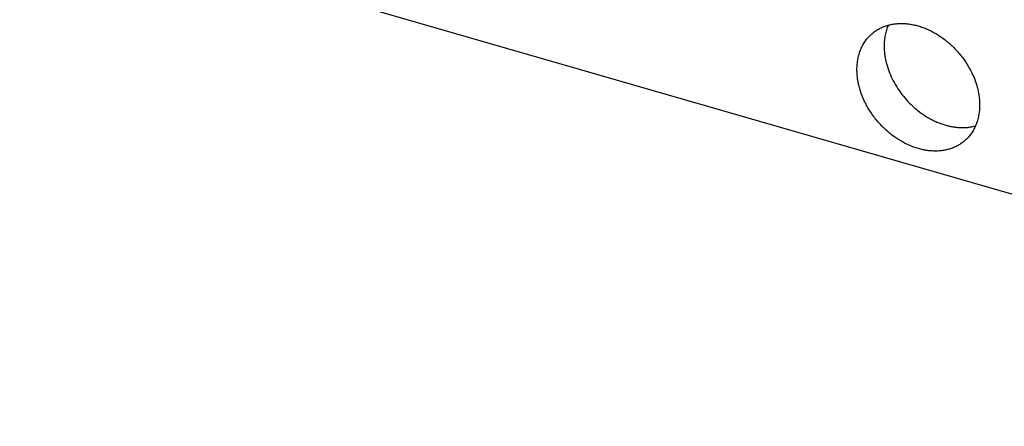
# Model space of a CAD drawing. Header units: millimetres. Extents: x 0 to 210, y 0 to 297.
# Tile 32 of 41: x 103 to 118, y 226 to 232. Entities that reach past the tile are written whole.
import ezdxf

# ---------------------------------------------------------------- set-up
doc = ezdxf.new("R2010")
doc.units = ezdxf.units.MM
doc.header["$LTSCALE"] = 19.36
doc.layers.get('0').update_dxf_attribs({"linetype": 'CONTINUOUS'})

msp = doc.modelspace()

# ---------------------------------------------------------------- linework, layer by layer
at = {"color": 7, "linetype": 'CONTINUOUS'}
msp.add_line((130.6189, 226.1221), (103.3391, 233.9971), dxfattribs=at)
for points, knots in [([(116.2753, 232.0847), (116.2907, 232.0981), (116.323, 232.1233), (116.3751, 232.1561), (116.4308, 232.1839), (116.4896, 232.2064), (116.5512, 232.2234), (116.6152, 232.235), (116.6813, 232.2411), (116.7491, 232.2415), (116.8183, 232.2364), (116.8883, 232.2257), (116.9588, 232.2096), (117.0294, 232.188), (117.0998, 232.1612), (117.1694, 232.1294), (117.2379, 232.0925), (117.3049, 232.051), (117.3701, 232.005), (117.433, 231.9548), (117.4933, 231.9007), (117.5507, 231.843), (117.6048, 231.782), (117.6719, 231.697), (117.7314, 231.6067), (117.7823, 231.5125), (117.8266, 231.4174), (117.8617, 231.3197), (117.8867, 231.221), (117.9001, 231.1478), (117.9082, 231.0753), (117.91, 231.0271), (117.91, 231.0033)], [0, 0, 0, 0, 0.0259134, 0.0519418, 0.0781963, 0.1047798, 0.1317842, 0.1592877, 0.1873533, 0.2160275, 0.2453407, 0.275307, 0.3059251, 0.3371792, 0.3690404, 0.4014676, 0.4344094, 0.4678051, 0.5015861, 0.5356776, 0.5699996, 0.6044686, 0.6389986, 0.6735029, 0.7420617, 0.7759784, 0.8095396, 0.8752852, 0.9073823, 0.9388877, 0.9697674, 1, 1, 1, 1]), ([(116.523, 232.2154), (116.5126, 232.1914), (116.4943, 232.1417), (116.4748, 232.0637), (116.4631, 231.982), (116.4606, 231.9263), (116.4606, 231.8981)], [0, 0, 0, 0, 0.2406363, 0.4871359, 0.7401322, 1, 1, 1, 1]), ([(116.0481, 231.5408), (116.0481, 231.5682), (116.0504, 231.6221), (116.0614, 231.7014), (116.0797, 231.7773), (116.1011, 231.8375), (116.1217, 231.8833), (116.1388, 231.9163), (116.1576, 231.9479), (116.178, 231.9783), (116.1999, 232.0072), (116.2235, 232.0347), (116.2485, 232.0606), (116.2662, 232.0769), (116.2753, 232.0847)], [0, 0, 0, 0, 0.1348076, 0.2661604, 0.3942347, 0.5193287, 0.5809074, 0.6419072, 0.7023976, 0.7624537, 0.8221559, 0.8815886, 0.94084, 1, 1, 1, 1]), ([(116.4606, 231.8981), (116.4606, 231.8569), (116.4647, 231.7946), (116.4777, 231.7119), (116.4961, 231.6273), (116.5288, 231.5216), (116.5822, 231.3976), (116.6492, 231.2774), (116.7287, 231.1633), (116.8192, 231.0569), (116.9194, 230.9602), (117.0276, 230.8746), (117.1234, 230.8136), (117.2023, 230.7717), (117.2813, 230.7352), (117.3619, 230.7058), (117.4434, 230.6842), (117.5037, 230.6721), (117.5636, 230.664), (117.6228, 230.6601), (117.681, 230.6602), (117.738, 230.6645), (117.7936, 230.6728), (117.8298, 230.6812), (117.8475, 230.686)], [0, 0, 0, 0, 0.0593451, 0.089833, 0.1208289, 0.1842, 0.2491796, 0.3153798, 0.3823535, 0.4496173, 0.5166747, 0.5830383, 0.6482534, 0.6803141, 0.711944, 0.7737421, 0.8038814, 0.8334816, 0.8625352, 0.8910438, 0.9190184, 0.9464802, 0.9734603, 1, 1, 1, 1]), ([(117.6828, 230.4595), (117.6674, 230.4461), (117.6351, 230.4209), (117.5829, 230.388), (117.5273, 230.3603), (117.4685, 230.3378), (117.4069, 230.3207), (117.3428, 230.3091), (117.2767, 230.3031), (117.2089, 230.3027), (117.1398, 230.3078), (117.0698, 230.3184), (116.9993, 230.3346), (116.9286, 230.3561), (116.8583, 230.3829), (116.7887, 230.4148), (116.7201, 230.4516), (116.6531, 230.4931), (116.588, 230.5391), (116.525, 230.5893), (116.4647, 230.6435), (116.4074, 230.7012), (116.3533, 230.7622), (116.2862, 230.8472), (116.2266, 230.9374), (116.1757, 231.0317), (116.1314, 231.1268), (116.0963, 231.2244), (116.0713, 231.3232), (116.058, 231.3964), (116.0499, 231.4689), (116.0481, 231.517), (116.0481, 231.5408)], [0, 0, 0, 0, 0.0259134, 0.0519418, 0.0781963, 0.1047798, 0.1317842, 0.1592877, 0.1873532, 0.2160275, 0.2453407, 0.275307, 0.3059251, 0.3371792, 0.3690403, 0.4014675, 0.4344093, 0.467805, 0.5015861, 0.5356776, 0.5699996, 0.6044685, 0.6389986, 0.6735028, 0.7420616, 0.7759784, 0.8095396, 0.8752851, 0.9073823, 0.9388877, 0.9697674, 1, 1, 1, 1]), ([(117.91, 231.0033), (117.91, 230.976), (117.9076, 230.922), (117.8966, 230.8428), (117.8783, 230.7669), (117.8569, 230.7067), (117.8363, 230.6609), (117.8193, 230.6279), (117.8005, 230.5962), (117.7801, 230.5659), (117.7581, 230.537), (117.7346, 230.5095), (117.7095, 230.4836), (117.6918, 230.4673), (117.6828, 230.4595)], [0, 0, 0, 0, 0.1348076, 0.2661604, 0.3942347, 0.5193287, 0.5809074, 0.6419072, 0.7023976, 0.7624537, 0.8221559, 0.8815887, 0.94084, 1, 1, 1, 1])]:
    msp.add_open_spline(points, degree=3, knots=knots, dxfattribs=at)

doc.saveas('drawing.dxf')
